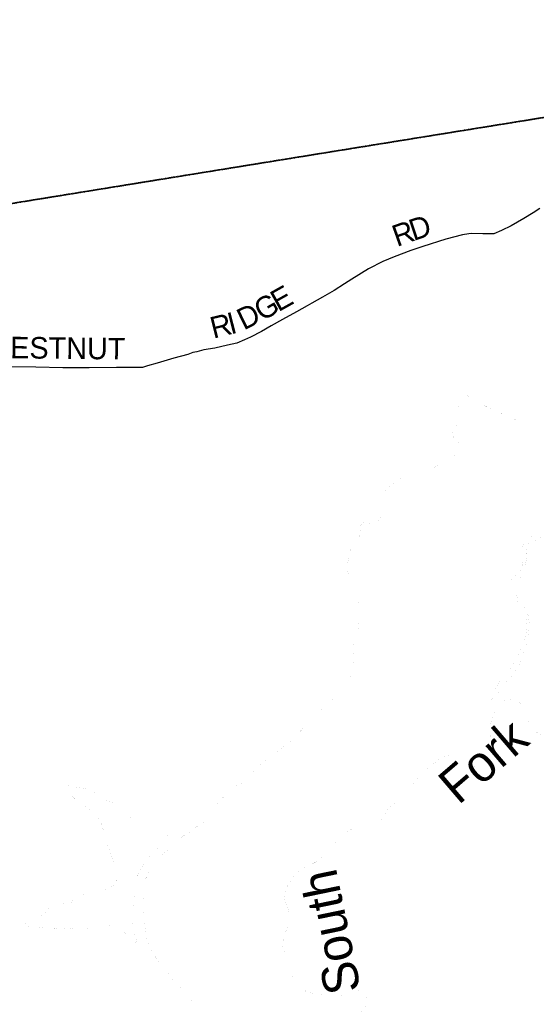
# Model space of a CAD drawing. Header units: feet. Extents: x 2045852 to 2423567, y 671180 to 1091522.
# Tile 55 of 101: x 2212711 to 2219910, y 950833 to 964539. Entities that reach past the tile are written whole.
import ezdxf
from ezdxf.enums import TextEntityAlignment as Align

# ---------------------------------------------------------------- set-up
doc = ezdxf.new("R2010")
doc.units = ezdxf.units.FT
doc.header["$MEASUREMENT"] = 0
doc.linetypes.add('OhDOT_USTN3', pattern=[0.22, 0.165, -0.055])
doc.linetypes.add('stream', pattern=[1.4, 0.7, -0.1, 0.1, -0.1, 0.1, -0.1, 0.1, -0.1])
for name, color, linetype in [('GM_X_Adjacent_County', 7, 'OhDOT_USTN3'), ('GM_X_County', 7, 'OhDOT_USTN3'), ('GM_X_County_Road', 3, 'Continuous'), ('GM_X_County_Road_Text', 3, 'Continuous'), ('GM_X_Major_River', 5, 'stream'), ('GM_X_Major_River_Text', 5, 'Continuous')]:
    doc.layers.add(name, color=color, linetype=linetype)
doc.styles.add('Style-font30', font='font30.shx')
doc.styles.add('Style-font31', font='font31.shx')

msp = doc.modelspace()

# ---------------------------------------------------------------- linework, layer by layer
at = {"layer": 'GM_X_Adjacent_County', "flags": 128}
msp.add_lwpolyline([(2299895, 1090831), (2301402, 1090840), (2307056, 1090903), (2313863, 1090917), (2318107, 1090974), (2324108, 1091056), (2326732, 1091091), (2326938, 1091094), (2328615, 1091117), (2328725, 1091118), (2331837, 1091161), (2333216, 1091180), (2335157, 1091206), (2341799, 1091296), (2342697, 1091308), (2345661, 1091348), (2348514, 1091386), (2352195, 1091435), (2355371, 1091477), (2358848, 1091522), (2358880, 1089100), (2358989, 1081862), (2359077, 1075795), (2359100, 1074264), (2359117, 1073113), (2359120, 1072859), (2359148, 1070979), (2359177, 1068988), (2359183, 1068625), (2359188, 1068297), (2359193, 1067908), (2359198, 1067596), (2359208, 1066892), (2359208, 1066873), (2359212, 1066652), (2359215, 1066419), (2359220, 1066098), (2359225, 1065775), (2359229, 1065456), (2359237, 1064898), (2359242, 1064614), (2359246, 1064329), (2359261, 1063309), (2359263, 1063113), (2359267, 1062870), (2359287, 1061492), (2359309, 1060000), (2359372, 1054688), (2359375, 1054438), (2359384, 1053642), (2359405, 1051846), (2359411, 1051373), (2359435, 1049379), (2359498, 1044029), (2359500, 1043884), (2359531, 1041219), (2359561, 1038682), (2359563, 1038569), (2359598, 1035611), (2359633, 1032629), (2359687, 1028035), (2359700, 1026946), (2359745, 1022879), (2359781, 1019525), (2359871, 1011833), (2360015, 1004509), (2360063, 1000779), (2360067, 1000349), (2360103, 996675), (2358035, 996668), (2357289, 996666), (2357095, 996665), (2356892, 996664), (2356359, 996658), (2355851, 996661), (2355627, 996660), (2355421, 996660), (2355204, 996659), (2354892, 996658), (2354604, 996657), (2354302, 996656), (2353877, 996655), (2353745, 996654), (2353507, 996653), (2353463, 996653), (2353260, 996652), (2353203, 996652), (2352940, 996651), (2351874, 996645), (2350868, 996644), (2348765, 996638), (2346532, 996634), (2344147, 996651), (2341957, 996662), (2338743, 996679), (2335510, 996692), (2333434, 996701), (2332100, 996700), (2329181, 996697), (2329152, 995411), (2329124, 994175), (2326840, 994249), (2326566, 994258), (2323302, 994364), (2318495, 994521), (2318418, 991580), (2318389, 990457), (2318357, 989169), (2318255, 985163), (2318188, 982547), (2318166, 981646), (2318061, 978159), (2317909, 973125), (2317887, 972409), (2317774, 968635), (2317750, 967874), (2315491, 967887), (2314260, 967896), (2311196, 967914), (2309088, 967943), (2304256, 968014), (2303811, 968017), (2303354, 968019), (2303003, 968024), (2302648, 968030), (2302233, 968036), (2301830, 968022), (2300069, 968049), (2296988, 968097), (2296526, 968104), (2292919, 968108), (2288216, 968150), (2287501, 968160), (2286951, 968168), (2285626, 968187), (2280722, 968218), (2272659, 968235), (2270238, 968238), (2265711, 968240), (2264331, 968240), (2260640, 968285), (2260946, 968539), (2261456, 968823), (2262477, 969650), (2262984, 969822), (2263502, 969934), (2264011, 970226), (2264085, 970742), (2263732, 971249), (2263225, 971652), (2263021, 971730), (2262781, 971821), (2262721, 971844), (2262214, 971872), (2261703, 971959), (2260105, 972490), (2259584, 972510), (2259079, 972653), (2258559, 972903), (2258050, 972955), (2257525, 973068), (2256998, 973008), (2256626, 972503), (2255796, 970471), (2255025, 968928), (2254521, 968572), (2253837, 968476), (2253355, 968407), (2252800, 968322), (2251259, 968089), (2245496, 967220), (2243670, 966925), (2240387, 966394), (2235785, 965650), (2235507, 965607), (2232817, 965186), (2232372, 965117), (2231408, 964969), (2231146, 964928), (2230233, 964788), (2224423, 963889), (2224410, 963887), (2223431, 963729), (2220392, 963239), (2216348, 962587), (2213677, 962155), (2211388, 961785), (2205329, 960811), (2204689, 960708), (2204662, 968294), (2204646, 972822), (2204646, 972877), (2204618, 980822), (2204600, 985576), (2204621, 987650), (2204548, 994125), (2204539, 995545), (2204528, 997304), (2204524, 998046), (2204498, 1002246), (2204460, 1006231), (2204446, 1007585), (2204396, 1012421), (2204391, 1012891), (2204405, 1018278), (2204394, 1019758), (2204396, 1020517), (2204379, 1020841), (2204391, 1021803), (2204388, 1022494), (2204388, 1022770), (2204388, 1022837), (2204387, 1023044), (2204303, 1026249), (2204359, 1029499), (2204344, 1030439), (2204262, 1034310), (2204255, 1035776), (2204229, 1040690), (2204199, 1046565), (2204184, 1049044), (2204131, 1055650), (2204109, 1058317), (2204108, 1058407), (2204102, 1059211), (2204097, 1059892), (2204085, 1062073), (2204074, 1062671), (2204592, 1062652), (2205426, 1062621), (2210381, 1062446), (2212081, 1062418), (2214252, 1062298), (2216024, 1062234), (2218716, 1062135), (2224371, 1061928), (2226221, 1061860), (2226856, 1061837), (2228638, 1061772), (2234873, 1061544), (2237828, 1061436), (2239174, 1061390), (2240259, 1061347), (2240479, 1061338), (2245773, 1061157), (2247613, 1061077), (2251064, 1060965), (2252022, 1060939), (2254917, 1060860), (2259350, 1060738), (2259905, 1060723), (2262136, 1060664), (2262585, 1060651), (2263022, 1060638), (2263374, 1060628), (2264164, 1060606), (2264721, 1060591), (2266030, 1060558), (2267009, 1060529), (2267101, 1064320), (2267106, 1064506), (2267184, 1067691), (2267224, 1068546), (2267310, 1072879), (2267407, 1076551), (2267570, 1083741), (2267583, 1084035), (2267594, 1084592), (2267628, 1085890), (2267674, 1087762), (2267711, 1089283), (2267778, 1090418), (2268200, 1090405), (2270733, 1090435), (2271751, 1090471), (2272585, 1090487), (2273842, 1090511), (2274067, 1090515), (2275300, 1090545), (2275354, 1090544), (2275965, 1090561), (2276111, 1090564), (2279737, 1090638), (2280571, 1090646), (2281184, 1090660), (2283974, 1090692), (2287536, 1090733), (2291695, 1090779), (2294190, 1090795), (2294565, 1090800), (2298147, 1090820), (2299145, 1090827)], close=True, dxfattribs=at)
at = {"layer": 'GM_X_County', "flags": 128}
msp.add_lwpolyline([(2243670, 966925), (2245496, 967220), (2251259, 968089), (2252800, 968322), (2253355, 968407), (2253837, 968476), (2254521, 968572), (2255025, 968928), (2255796, 970471), (2256626, 972503), (2256998, 973008), (2257525, 973068), (2258050, 972955), (2258559, 972903), (2259079, 972653), (2259584, 972510), (2260105, 972490), (2261703, 971959), (2262214, 971872), (2262721, 971844), (2262781, 971821), (2263021, 971730), (2263225, 971652), (2263732, 971249), (2264085, 970742), (2264011, 970226), (2263502, 969934), (2262984, 969822), (2262477, 969650), (2261456, 968823), (2260946, 968539), (2260640, 968285), (2264331, 968240), (2265711, 968240), (2270238, 968238), (2272659, 968235), (2280722, 968218), (2285626, 968187), (2286951, 968168), (2287501, 968160), (2288216, 968150), (2292919, 968108), (2296526, 968104), (2296479, 965356), (2296448, 963511), (2296423, 960870), (2296408, 958466), (2296367, 956057), (2296281, 950996), (2296177, 947051), (2296064, 942890), (2296028, 941568), (2295972, 939486), (2295916, 936962), (2299326, 936856), (2302575, 936812), (2308259, 936694), (2311710, 936593), (2311634, 933543), (2311541, 929080), (2311333, 919259), (2311306, 917826), (2311256, 915178), (2311236, 914088), (2311214, 912955), (2311204, 912098), (2311183, 910510), (2311162, 908662), (2311142, 906658), (2311136, 904416), (2311128, 901731), (2311015, 895934), (2310932, 888659), (2310895, 887022), (2310806, 880375), (2310724, 876069), (2310623, 872515), (2310623, 872508), (2310607, 871396), (2310502, 865439), (2310498, 865288), (2310398, 861026), (2310306, 856424), (2310248, 853220), (2310223, 851932), (2310214, 851520), (2310138, 848241), (2310114, 846712), (2310080, 844541), (2310027, 841184), (2307349, 841233), (2303948, 841296), (2299409, 841304), (2298984, 841309), (2298203, 841318), (2296152, 841341), (2293505, 841370), (2293396, 836726), (2293369, 835544), (2293369, 835523), (2293308, 832193), (2293233, 828059), (2293212, 825327), (2293118, 821627), (2293188, 821552), (2293117, 818552), (2293112, 818342), (2293053, 815903), (2293041, 815366), (2293031, 814619), (2293029, 814434), (2293026, 814182), (2293020, 810701), (2293017, 808570), (2288312, 808685), (2287694, 808712), (2286396, 808723), (2285052, 808754), (2284511, 808769), (2281941, 808765), (2278607, 808857), (2275865, 808932), (2274807, 808927), (2272383, 808997), (2271583, 809017), (2268756, 809074), (2267589, 809085), (2266460, 809129), (2265363, 809148), (2262276, 809213), (2258356, 809339), (2255913, 809419), (2251689, 809473), (2251380, 809474), (2247789, 809509), (2244622, 809597), (2241725, 809678), (2240904, 809686), (2239933, 809721), (2237881, 809768), (2235157, 809813), (2235108, 809832), (2235024, 809841), (2234824, 809845), (2234064, 809837), (2233946, 809839), (2233091, 809852), (2227551, 809935), (2226694, 809947), (2224069, 810043), (2222591, 810077), (2216385, 810247), (2216269, 810252), (2215989, 810263), (2213519, 810293), (2213627, 817102), (2213655, 818136), (2213726, 820713), (2213805, 823202), (2213815, 823503), (2213879, 825865), (2213899, 826592), (2213910, 827017), (2213920, 827376), (2213958, 828780), (2214067, 832866), (2214085, 833647), (2214161, 837071), (2214172, 837601), (2214173, 837651), (2214280, 842456), (2214325, 844752), (2214394, 848299), (2214406, 850297), (2214439, 851037), (2214443, 851558), (2214446, 852454), (2214462, 853287), (2214476, 853629), (2214493, 853816), (2214491, 853997), (2214499, 854314), (2214510, 854746), (2214525, 855349), (2214553, 855578), (2214547, 856204), (2214657, 859704), (2214652, 860056), (2214703, 861291), (2214685, 861780), (2214689, 861870), (2214692, 861891), (2214706, 862018), (2214722, 862314), (2214713, 862358), (2214760, 863784), (2213059, 863767), (2212338, 863778), (2207729, 863916), (2205877, 863971), (2201653, 864097), (2200260, 864139), (2197000, 864235), (2196205, 864256), (2196155, 864257), (2196092, 864258), (2195885, 864274), (2195196, 864286), (2194935, 864288), (2191445, 864378), (2189480, 864425), (2188982, 864436), (2188457, 864449), (2187922, 864462), (2187925, 864628), (2187948, 865755), (2187948, 866033), (2188007, 867963), (2188110, 871364), (2188124, 871834), (2188182, 873967), (2188318, 879030), (2188403, 882186), (2188476, 886476), (2188490, 887264), (2188495, 887582), (2188532, 889441), (2188560, 890861), (2188613, 891479), (2190605, 891425), (2191120, 891411), (2193461, 891346), (2197423, 891265), (2199208, 891260), (2199586, 891258), (2199593, 891663), (2199711, 897821), (2199775, 901222), (2199836, 904425), (2199869, 906089), (2199891, 907113), (2199947, 909708), (2200006, 912318), (2200087, 915212), (2200143, 917325), (2200155, 917813), (2200338, 924556), (2200392, 926843), (2200484, 930897), (2200489, 931164), (2200543, 933850), (2200339, 933858), (2200406, 936209), (2200436, 937271), (2200493, 940261), (2200529, 942562), (2200560, 945010), (2200580, 945814), (2200683, 949897), (2200730, 951733), (2200755, 952721), (2200835, 955808), (2200883, 957242), (2200924, 958023), (2200215, 958030), (2199395, 958038), (2199385, 959902), (2202793, 960436), (2203294, 960508), (2204689, 960708), (2205329, 960811), (2211388, 961785), (2213677, 962155), (2216348, 962587), (2220392, 963239), (2223431, 963729), (2224410, 963887), (2224423, 963889), (2230233, 964788), (2231146, 964928), (2231408, 964969), (2232372, 965117), (2232817, 965186), (2235507, 965607), (2235785, 965650), (2240387, 966394)], close=True, dxfattribs=at)
at = {"layer": 'GM_X_County_Road', "flags": 128}
for points in [[(2219958, 961913), (2219865, 961850), (2219737, 961770), (2219559, 961672), (2219427, 961607), (2219316, 961560), (2219164, 961557), (2219013, 961561), (2218969, 961559), (2218881, 961544), (2218648, 961482), (2218327, 961381), (2218161, 961325), (2217929, 961237), (2217771, 961173), (2217571, 961069), (2217341, 960929), (2217237, 960864), (2217091, 960768), (2216931, 960679), (2216783, 960595), (2216715, 960558), (2216569, 960473), (2216371, 960365), (2216217, 960277), (2216079, 960198), (2215927, 960118), (2215845, 960085), (2215735, 960036), (2215609, 960009), (2215430, 959966), (2215278, 959942), (2215179, 959917), (2215125, 959905)], [(2215125, 959905), (2215125, 959905), (2215055, 959880), (2214861, 959828), (2214626, 959760), (2214492, 959719), (2214434, 959703), (2214422, 959700), (2214279, 959699), (2214060, 959697), (2213678, 959694), (2213313, 959695), (2212935, 959703), (2212593, 959708)]]:
    msp.add_lwpolyline(points, dxfattribs=at)
at = {"layer": 'GM_X_Major_River', "ltscale": 0.333, "const_width": 0.18, "flags": 128}
for points in [[(2218444, 958339), (2218456, 958334), (2218466, 958322), (2218476, 958314), (2218501, 958308), (2218511, 958316), (2218521, 958326), (2218531, 958332), (2218543, 958342), (2218554, 958352), (2218568, 958360), (2218586, 958375), (2218598, 958381), (2218610, 958389), (2218624, 958399), (2218636, 958407), (2218648, 958415), (2218676, 958432), (2218690, 958440), (2218702, 958446), (2218716, 958454), (2218730, 958460), (2218746, 958466), (2218764, 958474), (2218774, 958480), (2218788, 958487), (2218802, 958495), (2218818, 958505), (2218830, 958513), (2218836, 958529), (2218842, 958545), (2218846, 958563), (2218850, 958575), (2218850, 958597), (2218850, 958607), (2218850, 958628), (2218845, 958642), (2218831, 958655), (2218815, 958665), (2218801, 958673), (2218789, 958683), (2218779, 958689), (2218765, 958701), (2218760, 958721), (2218758, 958735), (2218752, 958755), (2218742, 958769), (2218736, 958779), (2218738, 958809), (2218745, 958827), (2218757, 958840), (2218771, 958854), (2218801, 958900), (2218807, 958912), (2218813, 958924), (2218817, 958936), (2218823, 958954), (2218825, 958967), (2218827, 958977), (2218826, 959005), (2218830, 959041), (2218834, 959069), (2218834, 959099), (2218831, 959123), (2218827, 959139), (2218827, 959149), (2218825, 959163), (2218825, 959173), (2218819, 959195), (2218815, 959207), (2218812, 959231), (2218810, 959243), (2218808, 959266), (2218806, 959278), (2218806, 959298), (2218810, 959310), (2218820, 959332), (2218832, 959344), (2218836, 959358), (2218846, 959370), (2218856, 959376), (2218866, 959370), (2218878, 959358), (2218888, 959352), (2218900, 959340), (2218910, 959333), (2218928, 959319), (2218946, 959309), (2218963, 959299), (2218979, 959287), (2219035, 959247), (2219047, 959243), (2219064, 959233), (2219082, 959219), (2219092, 959213), (2219104, 959209), (2219114, 959202), (2219128, 959192), (2219148, 959184), (2219163, 959176), (2219177, 959170)], [(2219177, 959170), (2219189, 959166), (2219201, 959160), (2219213, 959154), (2219225, 959148), (2219241, 959142), (2219255, 959136), (2219269, 959128), (2219286, 959122), (2219304, 959113), (2219320, 959105), (2219334, 959097), (2219348, 959091), (2219364, 959083), (2219380, 959075), (2219398, 959067), (2219413, 959061), (2219429, 959053), (2219447, 959045), (2219463, 959037), (2219481, 959030), (2219501, 959022), (2219515, 959016), (2219528, 959010), (2219540, 959004), (2219556, 958996), (2219572, 958988), (2219586, 958982), (2219598, 958978), (2219614, 958970), (2219628, 958962), (2219645, 958954), (2219659, 958945), (2219677, 958935), (2219687, 958927), (2219697, 958919), (2219703, 958909), (2219717, 958897), (2219721, 958887), (2219734, 958879), (2219744, 958869), (2219756, 958861), (2219768, 958855), (2219782, 958845), (2219798, 958837), (2219816, 958831), (2219832, 958825), (2219855, 958818), (2219873, 958812), (2219889, 958808), (2219905, 958804), (2219919, 958800), (2219933, 958796), (2219947, 958792), (2219959, 958790), (2219971, 958786), (2219981, 958786), (2219991, 958784), (2220006, 958780), (2220074, 958769), (2220092, 958765), (2220112, 958761), (2220130, 958757), (2220146, 958755), (2220165, 958752), (2220183, 958748), (2220203, 958746), (2220217, 958744), (2220233, 958742), (2220245, 958740), (2220257, 958738), (2220271, 958734), (2220291, 958730), (2220313, 958725), (2220332, 958721), (2220350, 958717), (2220366, 958713), (2220382, 958707), (2220402, 958703), (2220420, 958699), (2220440, 958695), (2220456, 958693), (2220474, 958690), (2220495, 958686), (2220513, 958682), (2220531, 958680), (2220549, 958676), (2220569, 958672), (2220591, 958668), (2220611, 958664), (2220631, 958661), (2220655, 958659), (2220674, 958655), (2220694, 958653), (2220714, 958651), (2220732, 958649), (2220752, 958649), (2220772, 958648), (2220788, 958648), (2220806, 958648), (2220822, 958646)], [(2217458, 957401), (2217465, 957499), (2217472, 957513), (2217490, 957530), (2217504, 957536), (2217525, 957532), (2217537, 957530), (2217549, 957530), (2217565, 957526), (2217593, 957520), (2217607, 957518), (2217617, 957520), (2217631, 957521), (2217647, 957525), (2217663, 957527), (2217675, 957535), (2217685, 957539), (2217699, 957555), (2217709, 957565), (2217721, 957579), (2217727, 957592), (2217733, 957612), (2217741, 957630), (2217749, 957642), (2217757, 957654), (2217758, 957672), (2217762, 957690), (2217766, 957710), (2217766, 957720), (2217766, 957730), (2217768, 957742), (2217768, 957754), (2217768, 957768), (2217770, 957780), (2217770, 957793), (2217769, 957803), (2217771, 957819), (2217771, 957829), (2217773, 957853), (2217775, 957871), (2217777, 957885), (2217779, 957897), (2217779, 957911), (2217780, 957925), (2217784, 957937), (2217790, 957951), (2217796, 957967), (2217804, 957981), (2217816, 957994), (2217832, 958012), (2217846, 958022), (2217860, 958034), (2217872, 958044), (2217884, 958052), (2217894, 958060), (2217910, 958073), (2217942, 958095), (2217954, 958105), (2217966, 958113), (2217984, 958127), (2218000, 958140), (2218016, 958150), (2218034, 958162), (2218044, 958168), (2218054, 958174), (2218064, 958180), (2218074, 958186), (2218084, 958190), (2218096, 958198), (2218114, 958213), (2218126, 958219), (2218136, 958225), (2218148, 958231), (2218162, 958239), (2218172, 958243), (2218184, 958249), (2218194, 958253), (2218214, 958266), (2218228, 958272), (2218244, 958280), (2218264, 958286), (2218276, 958290), (2218286, 958294), (2218298, 958298), (2218308, 958300), (2218318, 958304), (2218328, 958309), (2218338, 958311), (2218354, 958317), (2218364, 958321), (2218378, 958325), (2218398, 958331), (2218414, 958337), (2218428, 958339), (2218444, 958339)], [(2217278, 956976), (2217289, 957014), (2217291, 957029), (2217295, 957041), (2217297, 957059), (2217301, 957073), (2217303, 957085), (2217306, 957097), (2217308, 957113), (2217310, 957127), (2217314, 957139), (2217318, 957153), (2217322, 957163), (2217335, 957200), (2217341, 957210), (2217351, 957228), (2217357, 957238), (2217363, 957248), (2217372, 957260), (2217384, 957276), (2217404, 957297), (2217416, 957307), (2217438, 957331), (2217446, 957345), (2217449, 957359), (2217457, 957382), (2217458, 957401)], [(2220062, 957431), (2220011, 957366), (2219950, 957310), (2219898, 957295), (2219836, 957284), (2219784, 957230), (2219777, 957157), (2219778, 957099), (2219773, 957043), (2219761, 956971), (2219752, 956919), (2219741, 956847), (2219703, 956786), (2219652, 956720), (2219609, 956645), (2219618, 956581), (2219632, 956515), (2219671, 956449), (2219724, 956378), (2219781, 956306), (2219798, 956239), (2219808, 956181), (2219813, 956111), (2219808, 956056), (2219800, 956006), (2219791, 955932), (2219784, 955882), (2219770, 955824), (2219741, 955767), (2219718, 955701), (2219700, 955647), (2219673, 955572), (2219634, 955500), (2219594, 955443), (2219543, 955381), (2219486, 955312), (2219442, 955259), (2219389, 955191), (2219332, 955124), (2219283, 955057), (2219276, 955117), (2219321, 955192), (2219350, 955246), (2219394, 955323), (2219451, 955398), (2219488, 955452), (2219548, 955515), (2219583, 955565), (2219626, 955624), (2219652, 955676), (2219683, 955747), (2219712, 955813), (2219737, 955887), (2219759, 955964), (2219774, 956028), (2219771, 956100), (2219766, 956170), (2219774, 956220), (2219759, 956280), (2219728, 956342), (2219694, 956404), (2219631, 956449), (2219581, 956480), (2219546, 956548), (2219547, 956610), (2219547, 956660), (2219554, 956726), (2219621, 956799), (2219673, 956842), (2219718, 956906), (2219717, 956977), (2219719, 957029), (2219720, 957087), (2219719, 957157), (2219723, 957223), (2219752, 957273), (2219805, 957332), (2219879, 957367), (2219951, 957412)], [(2217363, 955822), (2217363, 955842), (2217361, 955860), (2217361, 955870), (2217373, 955878), (2217393, 955894), (2217434, 955921), (2217440, 955945), (2217442, 955979), (2217439, 956023), (2217436, 956077), (2217432, 956130), (2217431, 956190), (2217432, 956232), (2217434, 956268), (2217433, 956298), (2217435, 956320), (2217435, 956338), (2217435, 956354), (2217434, 956366), (2217436, 956378), (2217438, 956390), (2217440, 956400), (2217440, 956412), (2217438, 956428), (2217429, 956452), (2217417, 956464), (2217407, 956468), (2217375, 956482), (2217357, 956490), (2217340, 956494), (2217328, 956501), (2217316, 956505), (2217304, 956519), (2217296, 956535), (2217296, 956551), (2217297, 956567), (2217297, 956583), (2217299, 956597), (2217299, 956609), (2217299, 956621), (2217298, 956658), (2217298, 956672), (2217298, 956692), (2217295, 956718), (2217295, 956742), (2217293, 956770), (2217290, 956802), (2217288, 956832), (2217283, 956866), (2217281, 956884), (2217281, 956898), (2217281, 956910), (2217281, 956924), (2217280, 956938), (2217278, 956950), (2217278, 956966), (2217278, 956976)], [(2215968, 954082), (2215985, 954096), (2216005, 954114), (2216033, 954139), (2216055, 954161), (2216079, 954181), (2216100, 954200), (2216120, 954214), (2216142, 954230), (2216200, 954271), (2216216, 954283), (2216232, 954295), (2216245, 954314), (2216269, 954328), (2216289, 954348), (2216313, 954363), (2216333, 954377), (2216353, 954393), (2216375, 954412), (2216400, 954430), (2216428, 954448), (2216454, 954469), (2216480, 954487), (2216498, 954501), (2216520, 954518), (2216532, 954532), (2216545, 954544), (2216557, 954556), (2216571, 954568), (2216583, 954579), (2216593, 954587), (2216605, 954599), (2216615, 954615), (2216623, 954629), (2216628, 954639), (2216634, 954651), (2216638, 954663), (2216646, 954676), (2216656, 954688), (2216656, 954700), (2216674, 954710), (2216685, 954732), (2216699, 954742), (2216719, 954765), (2216733, 954781), (2216747, 954795), (2216759, 954805), (2216779, 954824), (2216790, 954838), (2216804, 954850), (2216820, 954862), (2216836, 954875), (2216852, 954885), (2216870, 954897), (2216888, 954911), (2216906, 954928), (2216927, 954946), (2216955, 954974), (2216987, 954995), (2217009, 955015), (2217033, 955039), (2217058, 955064), (2217082, 955090), (2217106, 955119), (2217179, 955204), (2217199, 955230), (2217218, 955252), (2217240, 955273), (2217252, 955289), (2217264, 955303), (2217276, 955321), (2217289, 955345), (2217303, 955370), (2217315, 955390), (2217325, 955408), (2217331, 955418), (2217336, 955432), (2217338, 955442), (2217342, 955454), (2217342, 955466), (2217344, 955480), (2217346, 955493), (2217347, 955505), (2217349, 955517), (2217351, 955529), (2217353, 955541), (2217355, 955551), (2217357, 955565), (2217357, 955577), (2217358, 955599), (2217360, 955617), (2217360, 955641), (2217361, 955665), (2217361, 955691), (2217363, 955721), (2217364, 955746), (2217366, 955766), (2217364, 955782), (2217364, 955792), (2217364, 955808), (2217363, 955822)], [(2218956, 954216), (2218978, 954198), (2218992, 954188), (2219002, 954183), (2219013, 954175), (2219021, 954163), (2219035, 954151), (2219047, 954141), (2219061, 954131), (2219071, 954127), (2219085, 954125), (2219107, 954134), (2219119, 954142), (2219137, 954154), (2219155, 954166), (2219173, 954181), (2219189, 954193), (2219203, 954207), (2219219, 954217), (2219231, 954227), (2219243, 954238), (2219250, 954248), (2219274, 954294), (2219282, 954318), (2219291, 954345), (2219295, 954367), (2219299, 954391), (2219300, 954415), (2219300, 954437), (2219296, 954459), (2219294, 954479), (2219289, 954505), (2219283, 954523), (2219279, 954545), (2219274, 954565), (2219270, 954589), (2219268, 954615), (2219265, 954637), (2219263, 954659), (2219265, 954681), (2219266, 954705), (2219270, 954731), (2219276, 954758), (2219285, 954790), (2219295, 954820), (2219307, 954848), (2219318, 954876), (2219330, 954901), (2219342, 954927), (2219358, 954953), (2219371, 954979), (2219385, 955000), (2219397, 955014), (2219407, 955026), (2219417, 955038), (2219427, 955044), (2219446, 955057), (2219462, 955067), (2219478, 955073), (2219494, 955077), (2219506, 955079), (2219522, 955082), (2219538, 955082), (2219561, 955080), (2219583, 955078), (2219609, 955075), (2219629, 955069), (2219647, 955061), (2219661, 955053), (2219671, 955043), (2219682, 955033), (2219714, 954988), (2219725, 954972), (2219731, 954954), (2219737, 954930), (2219747, 954910), (2219756, 954884), (2219766, 954856), (2219777, 954826), (2219787, 954796), (2219797, 954768), (2219808, 954744), (2219818, 954724), (2219828, 954708), (2219839, 954694), (2219847, 954682), (2219863, 954666), (2219877, 954651), (2219894, 954635), (2219916, 954619), (2219938, 954605), (2219958, 954593), (2219982, 954584), (2220001, 954576), (2220017, 954568), (2220035, 954562), (2220051, 954554), (2220065, 954547), (2220079, 954539), (2220090, 954527), (2220098, 954517)], [(2216907, 952867), (2216923, 952884), (2216938, 952902), (2216956, 952922), (2216974, 952940), (2216990, 952959), (2217006, 952979), (2217025, 952997), (2217039, 953013), (2217055, 953028), (2217069, 953044), (2217083, 953060), (2217099, 953076), (2217114, 953094), (2217130, 953111), (2217146, 953127), (2217162, 953147), (2217184, 953168), (2217215, 953194), (2217245, 953218), (2217283, 953245), (2217371, 953290), (2217449, 953319), (2217507, 953332), (2217527, 953334), (2217543, 953338), (2217621, 953355), (2217649, 953362), (2217671, 953370), (2217687, 953376), (2217703, 953384), (2217721, 953393), (2217736, 953401), (2217750, 953409), (2217760, 953415), (2217772, 953427), (2217778, 953442), (2217784, 953458), (2217794, 953478), (2217805, 953496), (2217817, 953512), (2217829, 953530), (2217847, 953553), (2217869, 953577), (2217888, 953597), (2217906, 953612), (2217924, 953628), (2217952, 953638), (2217968, 953644), (2217986, 953649), (2218000, 953653), (2218016, 953661), (2218034, 953671), (2218048, 953684), (2218062, 953700), (2218073, 953716), (2218083, 953736), (2218093, 953758), (2218113, 953797), (2218130, 953829), (2218150, 953855), (2218170, 953882), (2218187, 953904), (2218207, 953926), (2218227, 953946), (2218247, 953969), (2218268, 953993), (2218292, 954020), (2218318, 954046), (2218344, 954080), (2218381, 954105), (2218407, 954125), (2218429, 954144), (2218451, 954160), (2218469, 954174), (2218516, 954213), (2218536, 954229), (2218562, 954247), (2218592, 954264), (2218624, 954280), (2218644, 954289), (2218658, 954295), (2218670, 954297), (2218684, 954301), (2218696, 954303), (2218710, 954305), (2218730, 954308), (2218748, 954310), (2218764, 954312), (2218776, 954310), (2218794, 954308), (2218812, 954303), (2218830, 954297), (2218847, 954291), (2218865, 954283), (2218879, 954277), (2218889, 954269), (2218901, 954258), (2218917, 954246), (2218936, 954230), (2218956, 954216)], [(2214353, 952632), (2214347, 952620), (2214341, 952609), (2214336, 952589), (2214336, 952575), (2214336, 952565), (2214336, 952553), (2214360, 952540), (2214383, 952536), (2214397, 952536), (2214411, 952534), (2214423, 952534), (2214439, 952534), (2214449, 952535), (2214453, 952553), (2214468, 952579), (2214480, 952597), (2214488, 952615), (2214496, 952633), (2214505, 952654), (2214513, 952668), (2214519, 952684), (2214531, 952706), (2214547, 952732), (2214614, 952819), (2214637, 952848), (2214659, 952870), (2214677, 952888), (2214695, 952911), (2214723, 952931), (2214744, 952953), (2214768, 952974), (2214788, 952988), (2214806, 953000), (2214824, 953013), (2214842, 953031), (2214863, 953049), (2214879, 953057), (2214893, 953076), (2214903, 953084), (2214917, 953102), (2214925, 953114), (2214937, 953126), (2214951, 953142), (2214972, 953161), (2215008, 953185), (2215034, 953202), (2215056, 953216), (2215078, 953230), (2215096, 953243), (2215116, 953261), (2215137, 953277), (2215161, 953293), (2215183, 953306), (2215201, 953314), (2215219, 953326), (2215239, 953345), (2215267, 953359), (2215283, 953373), (2215298, 953393), (2215318, 953420), (2215344, 953452), (2215367, 953481), (2215387, 953505), (2215405, 953525), (2215419, 953545), (2215429, 953568), (2215440, 953596), (2215501, 953671), (2215517, 953687), (2215539, 953705), (2215565, 953730), (2215591, 953750), (2215612, 953776), (2215640, 953799), (2215662, 953817), (2215678, 953831), (2215692, 953846), (2215704, 953852), (2215714, 953864), (2215724, 953872), (2215733, 953880), (2215745, 953888), (2215761, 953897), (2215783, 953905), (2215797, 953909), (2215811, 953913), (2215821, 953917), (2215839, 953932), (2215851, 953944), (2215861, 953956), (2215873, 953966), (2215885, 953978), (2215894, 953994), (2215898, 954005), (2215908, 954023), (2215920, 954037), (2215928, 954047), (2215940, 954057), (2215954, 954069), (2215968, 954082)], [(2213319, 952232), (2213383, 952229), (2213397, 952233), (2213409, 952239), (2213421, 952249), (2213441, 952266), (2213463, 952282), (2213493, 952304), (2213519, 952321), (2213542, 952335), (2213566, 952347), (2213590, 952356), (2213610, 952364), (2213630, 952368), (2213652, 952372), (2213674, 952377), (2213698, 952383), (2213726, 952389), (2213754, 952396), (2213794, 952398), (2213820, 952403), (2213844, 952407), (2213865, 952409), (2213877, 952413), (2213888, 952419), (2213904, 952428), (2213920, 952436), (2213936, 952442), (2213950, 952450), (2213966, 952463), (2213992, 952479), (2214008, 952487), (2214022, 952499), (2214034, 952511), (2214046, 952526), (2214055, 952542), (2214065, 952562), (2214069, 952584), (2214071, 952606), (2214070, 952622), (2214068, 952640), (2214064, 952664), (2214060, 952684), (2214057, 952702), (2214053, 952718), (2214047, 952738), (2214040, 952760), (2214030, 952786), (2214018, 952816), (2214005, 952844), (2213995, 952870), (2213970, 952954), (2213963, 952976), (2213955, 953002), (2213947, 953026), (2213938, 953052), (2213932, 953080), (2213924, 953104), (2213915, 953128), (2213907, 953152), (2213899, 953174), (2213892, 953196), (2213886, 953228), (2213875, 953258), (2213869, 953288), (2213861, 953316), (2213852, 953342), (2213844, 953368), (2213831, 953394), (2213813, 953420), (2213793, 953443), (2213770, 953465), (2213746, 953487), (2213720, 953507), (2213689, 953532), (2213663, 953554), (2213638, 953574), (2213616, 953592), (2213594, 953607), (2213572, 953623), (2213551, 953639), (2213533, 953653), (2213515, 953665), (2213503, 953675), (2213490, 953686), (2213476, 953702), (2213458, 953714), (2213446, 953726), (2213436, 953738), (2213423, 953756), (2213419, 953770), (2213415, 953782), (2213411, 953792), (2213407, 953804), (2213402, 953816), (2213398, 953828), (2213392, 953846), (2213388, 953860), (2213382, 953876), (2213400, 953874), (2213422, 953868)], [(2213422, 953868), (2213436, 953864), (2213452, 953861), (2213468, 953859), (2213486, 953857), (2213508, 953855), (2213526, 953853), (2213546, 953852), (2213565, 953848), (2213585, 953844), (2213607, 953840), (2213637, 953837), (2213659, 953833), (2213675, 953829), (2213689, 953825), (2213703, 953819), (2213716, 953814), (2213726, 953806), (2213742, 953794), (2213760, 953782), (2213778, 953766), (2213841, 953721), (2213865, 953705), (2213890, 953687), (2213916, 953670), (2213942, 953658), (2213967, 953648), (2213989, 953640), (2214011, 953637), (2214027, 953633), (2214041, 953629), (2214055, 953625), (2214069, 953617), (2214083, 953607), (2214100, 953596), (2214118, 953580), (2214138, 953562), (2214157, 953544), (2214173, 953526), (2214187, 953512), (2214203, 953497), (2214218, 953481), (2214234, 953465), (2214254, 953439), (2214291, 953417), (2214321, 953394), (2214354, 953370), (2214392, 953348), (2214428, 953329), (2214461, 953313), (2214491, 953301), (2214515, 953294), (2214537, 953286), (2214555, 953280), (2214572, 953274), (2214594, 953267), (2214612, 953261), (2214626, 953257), (2214638, 953253), (2214650, 953251), (2214662, 953249), (2214672, 953245), (2214682, 953242), (2214696, 953236), (2214709, 953230), (2214721, 953224), (2214733, 953220), (2214751, 953204), (2214767, 953190), (2214780, 953172), (2214786, 953159), (2214774, 953136), (2214760, 953124), (2214750, 953118), (2214740, 953108), (2214728, 953098), (2214713, 953083), (2214693, 953067), (2214673, 953047), (2214651, 953028), (2214631, 953010), (2214607, 952992), (2214594, 952976), (2214578, 952961), (2214562, 952945), (2214546, 952927), (2214528, 952903), (2214511, 952878), (2214493, 952854), (2214475, 952832), (2214459, 952810), (2214443, 952789), (2214432, 952765), (2214416, 952745), (2214404, 952725), (2214392, 952706), (2214381, 952686), (2214373, 952670), (2214365, 952656), (2214357, 952646), (2214353, 952632)], [(2216847, 950977), (2216825, 950979), (2216809, 950982), (2216789, 950984), (2216775, 950990), (2216759, 950994), (2216745, 951000), (2216727, 951007), (2216708, 951013), (2216696, 951017), (2216674, 951029), (2216662, 951041), (2216648, 951051), (2216636, 951063), (2216623, 951074), (2216611, 951086), (2216599, 951100), (2216587, 951116), (2216572, 951136), (2216556, 951166), (2216536, 951190), (2216521, 951214), (2216509, 951234), (2216501, 951251), (2216492, 951267), (2216486, 951285), (2216480, 951303), (2216472, 951323), (2216465, 951347), (2216459, 951371), (2216440, 951449), (2216434, 951471), (2216427, 951493), (2216419, 951513), (2216411, 951533), (2216402, 951551), (2216394, 951569), (2216388, 951587), (2216384, 951601), (2216381, 951617), (2216377, 951637), (2216375, 951659), (2216377, 951681), (2216380, 951707), (2216386, 951732), (2216392, 951752), (2216395, 951770), (2216401, 951788), (2216409, 951808), (2216417, 951830), (2216422, 951854), (2216430, 951879), (2216442, 951907), (2216452, 951931), (2216459, 951955), (2216467, 951977), (2216473, 951997), (2216474, 952017), (2216476, 952038), (2216474, 952058), (2216470, 952082), (2216465, 952108), (2216459, 952136), (2216452, 952174), (2216440, 952204), (2216427, 952232), (2216415, 952255), (2216407, 952273), (2216401, 952287), (2216400, 952299), (2216400, 952311), (2216400, 952328), (2216402, 952352), (2216407, 952380), (2216417, 952416), (2216438, 952464), (2216456, 952499), (2216470, 952525), (2216480, 952543), (2216495, 952567), (2216501, 952578), (2216513, 952596), (2216531, 952618), (2216560, 952654), (2216600, 952677), (2216624, 952691), (2216642, 952704), (2216654, 952712), (2216668, 952724), (2216686, 952734), (2216704, 952744), (2216722, 952753), (2216742, 952763), (2216763, 952775), (2216789, 952790), (2216825, 952808), (2216849, 952820), (2216869, 952831), (2216881, 952843), (2216895, 952853), (2216907, 952867)], [(2214946, 951076), (2214929, 951092), (2214913, 951108), (2214897, 951126), (2214877, 951146), (2214858, 951169), (2214838, 951191), (2214819, 951215), (2214801, 951239), (2214783, 951267), (2214760, 951289), (2214744, 951312), (2214723, 951340), (2214697, 951370), (2214673, 951398), (2214648, 951430), (2214626, 951461), (2214605, 951489), (2214587, 951517), (2214570, 951547), (2214554, 951575), (2214535, 951611), (2214521, 951641), (2214508, 951669), (2214498, 951697), (2214490, 951725), (2214483, 951753), (2214475, 951781), (2214468, 951807), (2214460, 951879), (2214457, 951907), (2214453, 951927), (2214451, 951949), (2214446, 951973), (2214444, 951995), (2214442, 952017), (2214439, 952041), (2214439, 952065), (2214439, 952089), (2214436, 952113), (2214436, 952141), (2214436, 952169), (2214435, 952199), (2214435, 952223), (2214437, 952242), (2214436, 952260), (2214438, 952280), (2214440, 952298), (2214442, 952318), (2214445, 952336), (2214445, 952348), (2214445, 952358), (2214447, 952370), (2214445, 952392), (2214440, 952408), (2214424, 952412), (2214398, 952418), (2214376, 952421), (2214366, 952421), (2214354, 952425), (2214336, 952427), (2214326, 952417), (2214324, 952407), (2214322, 952391), (2214319, 952362), (2214317, 952344), (2214315, 952326), (2214310, 952296), (2214306, 952276), (2214302, 952256), (2214298, 952240), (2214294, 952226), (2214293, 952210), (2214291, 952194), (2214289, 952176), (2214285, 952157), (2214284, 952135), (2214282, 952113), (2214282, 952089), (2214280, 952073), (2214280, 952063), (2214281, 952029), (2214283, 952005), (2214283, 951987), (2214286, 951969), (2214288, 951955), (2214290, 951937), (2214290, 951921), (2214295, 951903), (2214297, 951885), (2214299, 951867), (2214305, 951847), (2214312, 951829), (2214316, 951801), (2214324, 951783), (2214329, 951767), (2214331, 951753), (2214333, 951741), (2214337, 951719), (2214339, 951699), (2214340, 951687)], [(2214340, 951687), (2214321, 951707), (2214305, 951720), (2214289, 951736), (2214273, 951748), (2214256, 951766), (2214234, 951782), (2214216, 951800), (2214195, 951815), (2214175, 951831), (2214155, 951847), (2214133, 951861), (2214114, 951871), (2214098, 951880), (2214080, 951890), (2214060, 951900), (2214038, 951910), (2214007, 951917), (2213987, 951921), (2213971, 951925), (2213917, 951928), (2213901, 951928), (2213885, 951926), (2213867, 951924), (2213847, 951921), (2213821, 951919), (2213791, 951915), (2213747, 951908), (2213711, 951902), (2213671, 951895), (2213627, 951891), (2213580, 951888), (2213538, 951886), (2213502, 951883), (2213472, 951883), (2213446, 951884), (2213420, 951888), (2213398, 951890), (2213364, 951892), (2213342, 951893), (2213315, 951895), (2213293, 951895), (2213269, 951894), (2213245, 951892), (2213219, 951894), (2213193, 951893), (2213165, 951897), (2213141, 951897), (2213119, 951897), (2213099, 951896), (2213071, 951896), (2213049, 951896), (2213024, 951899), (2213000, 951901), (2212976, 951903), (2212958, 951903), (2212940, 951904), (2212928, 951904), (2212916, 951904), (2212906, 951906), (2212894, 951908), (2212878, 951908), (2212864, 951908), (2212852, 951909), (2212836, 951911), (2212824, 951915), (2212813, 951923), (2212803, 951931), (2212791, 951943), (2212783, 951965), (2212783, 951981), (2212792, 951989), (2212804, 951993), (2212818, 951997), (2212840, 952006), (2212874, 952012), (2212896, 952016), (2212912, 952018), (2212930, 952023), (2212950, 952029), (2212972, 952039), (2212998, 952056), (2213024, 952078), (2213048, 952096), (2213068, 952113), (2213086, 952127), (2213101, 952143), (2213113, 952159), (2213125, 952169), (2213135, 952180), (2213147, 952192), (2213159, 952204), (2213169, 952212), (2213181, 952220), (2213193, 952228), (2213207, 952237), (2213225, 952239), (2213243, 952241), (2213269, 952239), (2213295, 952236), (2213319, 952232)], [(2216687, 949456), (2216669, 949442), (2216643, 949430), (2216625, 949421), (2216605, 949413), (2216585, 949405), (2216565, 949397), (2216543, 949388), (2216523, 949378), (2216501, 949368), (2216478, 949353), (2216452, 949341), (2216430, 949329), (2216404, 949316), (2216390, 949312), (2216378, 949308), (2216364, 949304), (2216348, 949298), (2216334, 949296), (2216320, 949289), (2216306, 949287), (2216294, 949285), (2216278, 949283), (2216266, 949287), (2216248, 949292), (2216233, 949300), (2216217, 949308), (2216205, 949316), (2216191, 949328), (2216188, 949360), (2216188, 949376), (2216184, 949400), (2216180, 949422), (2216175, 949444), (2216169, 949468), (2216161, 949490), (2216154, 949510), (2216148, 949528), (2216142, 949542), (2216138, 949556), (2216135, 949572), (2216129, 949592), (2216125, 949622), (2216116, 949650), (2216110, 949676), (2216104, 949700), (2216095, 949722), (2216087, 949742), (2216079, 949762), (2216071, 949780), (2216060, 949804), (2216050, 949830), (2216037, 949858), (2216023, 949888), (2216004, 949923), (2215992, 949947), (2215978, 949973), (2215965, 949995), (2215951, 950023), (2215935, 950051), (2215920, 950073), (2215904, 950093), (2215888, 950111), (2215871, 950130), (2215855, 950154), (2215834, 950188), (2215806, 950218), (2215783, 950244), (2215761, 950268), (2215741, 950287), (2215720, 950307), (2215700, 950329), (2215678, 950355), (2215651, 950383), (2215625, 950408), (2215598, 950434), (2215572, 950458), (2215535, 950488), (2215507, 950509), (2215446, 950559), (2215428, 950576), (2215408, 950596), (2215387, 950616), (2215361, 950636), (2215330, 950664), (2215294, 950695), (2215257, 950739), (2215209, 950774), (2215174, 950810), (2215141, 950844), (2215113, 950872), (2215089, 950899), (2215068, 950923), (2215048, 950943), (2215031, 950963), (2215017, 950983), (2215003, 951005), (2214989, 951023), (2214972, 951042), (2214960, 951058), (2214946, 951076)], [(2218111, 950272), (2218095, 950282), (2218081, 950292), (2218066, 950304), (2218056, 950311), (2218042, 950323), (2218026, 950337), (2218012, 950337), (2218002, 950337), (2217988, 950331), (2217966, 950312), (2217954, 950300), (2217942, 950284), (2217930, 950266), (2217919, 950250), (2217911, 950239), (2217897, 950233), (2217879, 950235), (2217858, 950241), (2217846, 950245), (2217838, 950259), (2217834, 950279), (2217828, 950299), (2217821, 950317), (2217811, 950333), (2217801, 950352), (2217790, 950374), (2217776, 950392), (2217764, 950410), (2217754, 950426), (2217743, 950440), (2217731, 950450), (2217717, 950458), (2217705, 950462), (2217689, 950467), (2217669, 950473), (2217649, 950479), (2217630, 950487), (2217606, 950497), (2217592, 950502), (2217582, 950508), (2217566, 950522), (2217556, 950532), (2217545, 950542), (2217537, 950554), (2217527, 950568), (2217519, 950582), (2217486, 950634), (2217480, 950643), (2217474, 950653), (2217470, 950667), (2217469, 950687), (2217469, 950698), (2217469, 950710), (2217469, 950728), (2217475, 950742), (2217482, 950756), (2217494, 950772), (2217510, 950784), (2217528, 950801), (2217538, 950813), (2217552, 950829), (2217566, 950847), (2217575, 950861), (2217575, 950871), (2217571, 950887), (2217565, 950901), (2217557, 950917), (2217546, 950929), (2217538, 950941), (2217530, 950957), (2217526, 950969), (2217512, 950985), (2217499, 950995), (2217487, 951005), (2217473, 951013), (2217457, 951020), (2217439, 951024), (2217423, 951026), (2217409, 951024), (2217393, 951018), (2217375, 951007), (2217349, 950999), (2217325, 950987), (2217303, 950978), (2217285, 950970), (2217215, 950957), (2217189, 950955), (2217159, 950953), (2217127, 950952), (2217097, 950952), (2217060, 950953), (2217032, 950957), (2217004, 950959), (2216980, 950960), (2216958, 950962), (2216938, 950966), (2216916, 950970), (2216894, 950973), (2216871, 950975), (2216847, 950977)]]:
    msp.add_lwpolyline(points, dxfattribs=at)

# ---------------------------------------------------------------- texts
at = {"layer": 'GM_X_County_Road_Text', "style": 'Style-font30'}
for s, rotation, p in [('D', 18.367, (2218198, 961457)), ('R', 19.5236, (2217968, 961375)), ('E', 29.2378, (2216316, 960466)), ('G', 29.2857, (2216086, 960337)), ('D', 26.3287, (2215834, 960212)), ('R', 13.9141, (2215409, 960098)), ('I', 14.2196, (2215650, 960157)), ('CHESTNUT', 359.3446, (2211998, 959833))]:
    msp.add_text(s, height=300, rotation=rotation, dxfattribs=at).set_placement(p)
at = {"layer": 'GM_X_Major_River_Text', "style": 'Style-font31'}
for s, rotation, p in [('Fork', 40.6375, (2219332, 954034)), ('South', 101.6382, (2217291, 951889))]:
    msp.add_text(s, height=500.1, rotation=rotation, dxfattribs=at).set_placement(p, align=Align.CENTER)

doc.saveas('drawing.dxf')
